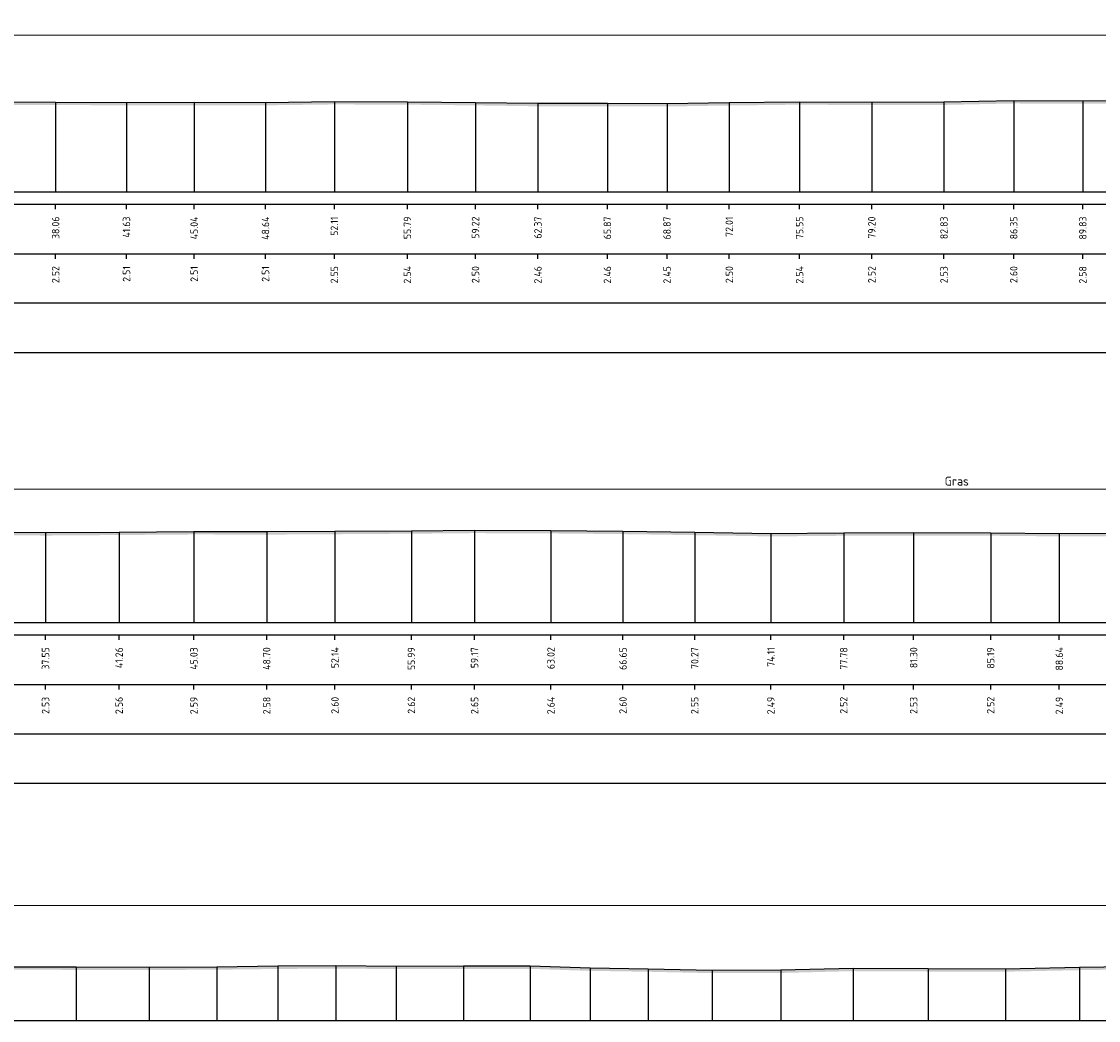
# Model space of a CAD drawing. Header units: metres. Extents: x 142544 to 148970, y 416231 to 417745.
# Tile 5 of 12: x 148749 to 148803, y 417604 to 417654. Entities that reach past the tile are written whole.
import ezdxf
from ezdxf.enums import TextEntityAlignment as Align

# ---------------------------------------------------------------- set-up
doc = ezdxf.new("R2010")
doc.units = ezdxf.units.M
doc.header["$PDMODE"] = 35
doc.header["$PDSIZE"] = 0.075
doc.layers.add('X-ME-AL-PROFIEL_HUIDIG MAAIVELD-GD', color=8, linetype='Continuous', lineweight=0)
doc.layers.add('X-XX-AL-DETAIL1-M', color=7, linetype='Continuous', lineweight=18)
doc.layers.add('X-ME-AL-PROFIEL_MAAIVELD-GD', color=8, linetype='Continuous')
doc.layers.add('X-ME-AL-PROFIELRASTER-S', color=7, linetype='Continuous')
doc.styles.add('NLCS-ISO-ANNOTATIEF-T18', font='NLCS-ISO.ttf', dxfattribs={"height": 1.8})
doc.styles.add('NLCS-ISO-ANNOTATIVE-T18', font='NLCS-ISO.ttf', dxfattribs={"height": 1.8})
doc.dimstyles.new('NLCS-ANNOTATIEF-T18-PIJL_L2_H0', dxfattribs={"dimtxt": 2.5, "dimasz": 1.8, "dimexe": 2, "dimexo": 2, "dimgap": 0.7, "dimtad": 1, "dimzin": 0, "dimdsep": 46, "dimtxsty": 'NLCS-ISO-ANNOTATIEF-T18', "dimcen": 0, "dimdle": 2, "dimclrd": 256, "dimclre": 256, "dimclrt": 10, "dimaunit": 2, "dimadec": 0, "dimazin": 0, "dimtfac": 1, "dimtdec": 3, "dimtofl": 0, "dimtmove": 0, "dimatfit": 3, "dimfxl": 2, "dimfxlon": 1, "dimtfillclr": 256, "dimtolj": 1, "dimtzin": 0, "dimlwd": -1, "dimlwe": -1, "dimarcsym": 0})

# ---------------------------------------------------------------- blocks, each defined once
blk = doc.blocks.new('SAL-PROFIELRASTER_BALK_EIND1-D')
at = {"color": 0, "linetype": 'ByBlock', "lineweight": -2, "flags": 128}
for points in [[(0, 0), (1, 0)], [(0, -2.5), (1, -2.5)], [(0, -12.5), (1, -12.5)]]:
    blk.add_lwpolyline(points, dxfattribs=at)
blk = doc.blocks.new('SAL-PROFIELRASTER_AANHAAL-D')
at = {"color": 9, "linetype": 'ByBlock', "lineweight": -2, "flags": 128}
blk.add_lwpolyline([(0, 1), (0, 0)], dxfattribs=at)
blk = doc.blocks.new('SAL-PROFIELRASTER_BALK_EIND2-D')
at = {"color": 0, "linetype": 'ByBlock', "lineweight": -2}
blk.add_line((1, -12.5), (0, -12.5), dxfattribs=at)
blk = doc.blocks.new('SAL-PROFIELRASTER_BALK_DATA-D')
at = {"color": 0, "linetype": 'ByBlock', "lineweight": -2}
blk.add_lwpolyline([(0, -3.5), (0, -2.5)], dxfattribs=at)
at = {"color": 0, "linetype": 'ByBlock', "lineweight": -2, "style": 'NLCS-ISO-ANNOTATIVE-T18'}
blk.add_attdef('GETAL', text='', height=1.5, rotation=90, dxfattribs=at).set_placement((0.75, -5), align=Align.RIGHT)
blk = doc.blocks.new('*D28')
at = {"layer": 'Defpoints', "color": 0, "transparency": 16777216}
for p in [(148712.789, 417653.21), (148900.563, 417648.633), (148712.789, 417645.325)]:
    blk.add_point(p, dxfattribs=at)
at = {"layer": 'X-XX-AL-DETAIL1-M', "transparency": 16777216}
for p, q in [((148712.789, 417652.71), (148712.789, 417653.71)), ((148900.113, 417653.21), (148713.239, 417653.21)), ((148900.563, 417652.71), (148900.563, 417653.71))]:
    blk.add_line(p, q, dxfattribs=at)
for points in [[(148713.239, 417653.285), (148713.239, 417653.135), (148712.789, 417653.21)], [(148900.113, 417653.285), (148900.113, 417653.135), (148900.563, 417653.21)]]:
    blk.add_solid(points, dxfattribs=at)
at = {"layer": 'X-XX-AL-DETAIL1-M', "color": 10, "transparency": 16777216, "insert": (148806.676, 417653.61), "char_height": 0.45, "attachment_point": 5, "style": 'NLCS-ISO-ANNOTATIEF-T18'}
blk.add_mtext('\\A1;Gras', dxfattribs=at)
blk = doc.blocks.new('*D31')
at = {"layer": 'Defpoints', "color": 0, "transparency": 16777216}
for p in [(148712.789, 417630.336), (148712.789, 417623.614), (148879.743, 417623.614)]:
    blk.add_point(p, dxfattribs=at)
at = {"layer": 'X-XX-AL-DETAIL1-M', "transparency": 16777216}
for p, q in [((148712.789, 417629.836), (148712.789, 417630.836)), ((148879.743, 417629.836), (148879.743, 417630.836)), ((148879.293, 417630.336), (148713.239, 417630.336))]:
    blk.add_line(p, q, dxfattribs=at)
for points in [[(148713.239, 417630.411), (148713.239, 417630.261), (148712.789, 417630.336)], [(148879.293, 417630.411), (148879.293, 417630.261), (148879.743, 417630.336)]]:
    blk.add_solid(points, dxfattribs=at)
at = {"layer": 'X-XX-AL-DETAIL1-M', "color": 10, "transparency": 16777216, "insert": (148796.266, 417630.736), "char_height": 0.45, "attachment_point": 5, "style": 'NLCS-ISO-ANNOTATIEF-T18'}
blk.add_mtext('\\A1;Gras', dxfattribs=at)
blk = doc.blocks.new('*D34')
at = {"layer": 'Defpoints', "color": 0, "transparency": 16777216}
for p in [(148712.789, 417609.346), (148712.789, 417603.549), (148926.484, 417603.549)]:
    blk.add_point(p, dxfattribs=at)
at = {"layer": 'X-XX-AL-DETAIL1-M', "transparency": 16777216}
for p, q in [((148712.789, 417608.846), (148712.789, 417609.846)), ((148926.484, 417608.846), (148926.484, 417609.846)), ((148926.034, 417609.346), (148713.239, 417609.346))]:
    blk.add_line(p, q, dxfattribs=at)
for points in [[(148713.239, 417609.421), (148713.239, 417609.271), (148712.789, 417609.346)], [(148926.034, 417609.421), (148926.034, 417609.271), (148926.484, 417609.346)]]:
    blk.add_solid(points, dxfattribs=at)
at = {"layer": 'X-XX-AL-DETAIL1-M', "color": 10, "transparency": 16777216, "insert": (148819.637, 417609.746), "char_height": 0.45, "attachment_point": 5, "style": 'NLCS-ISO-ANNOTATIEF-T18'}
blk.add_mtext('\\A1;Gras', dxfattribs=at)

msp = doc.modelspace()

# ---------------------------------------------------------------- hatches: boundary and pattern name
at = {"layer": 'X-ME-AL-PROFIEL_HUIDIG MAAIVELD-GD'}
h = msp.add_hatch(dxfattribs=at)
h.set_pattern_fill('AGR-MAAIVELD', color=256, scale=0.1, pattern_type=2)
h.set_pattern_definition([(45, (0, 49.6302), (-0.5000001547, 0.5000001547), []), (45, (-0.0714, 49.7016), (0, 1.0000003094), [0.707107, -0.707107]), (45, (-0.14286, 49.77306), (0, 1.0000003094), [0.707107, -0.707107]), (45, (-0.2153, 49.8455), (0, 1.0000003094), [0.707107, -0.707107]), (45, (-0.2857, 49.9159), (0, 1.0000003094), [0.707107, -0.707107]), (45, (-0.35714, 49.98734), (0, 1.0000003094), [0.707107, -0.707107]), (45, (-0.4286, 50.0588), (0, 1.0000003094), [0.707107, -0.707107]), (315, (0, 49.6302), (0.5000001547, 0.5000001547), []), (315, (0.0714, 49.7016), (1.0000003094, -3e-16), [0.707107, -0.707107]), (315, (0.14286, 49.77306), (1.0000003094, -3e-16), [0.707107, -0.707107]), (315, (0.2153, 49.8455), (1.0000003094, -3e-16), [0.707107, -0.707107]), (315, (0.2857, 49.9159), (1.0000003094, -3e-16), [0.707107, -0.707107]), (315, (0.35714, 49.98734), (1.0000003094, -3e-16), [0.707107, -0.707107]), (315, (0.4286, 50.0588), (1.0000003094, -3e-16), [0.707107, -0.707107])])
h.paths.add_polyline_path([(148926.476, 417645.663), (148925.035, 417646.113), (148922.772, 417647.099), (148921.46, 417647.2), (148919.81, 417647.225), (148918.136, 417647.3), (148916.181, 417647.57), (148914.672, 417647.576), (148913.342, 417647.526), (148909.883, 417647.734), (148907.442, 417647.9), (148905.341, 417648.035), (148902.814, 417648.301), (148900.563, 417648.633), (148900.113, 417649.204), (148898.545, 417649.748), (148895.502, 417649.908), (148892.946, 417650.314), (148890.681, 417650.723), (148887.988, 417651.28), (148885.83, 417651.396), (148883.256, 417651.316), (148880.371, 417650.752), (148878.053, 417650.403), (148875.687, 417650.178), (148872.679, 417649.992), (148869.465, 417649.962), (148866.572, 417649.959), (148862.924, 417649.948), (148859.779, 417649.927), (148856.158, 417649.869), (148852.925, 417649.916), (148849.485, 417649.961), (148846.015, 417649.896), (148842.45, 417649.947), (148838.913, 417649.927), (148835.443, 417649.913), (148831.875, 417649.946), (148828.309, 417649.894), (148824.724, 417649.992), (148821.208, 417649.92), (148817.98, 417649.887), (148814.809, 417649.786), (148811.991, 417649.853), (148809.123, 417649.919), (148805.737, 417649.935), (148802.618, 417649.909), (148799.138, 417649.925), (148795.622, 417649.853), (148791.984, 417649.843), (148788.343, 417649.865), (148784.8, 417649.823), (148781.662, 417649.773), (148778.659, 417649.782), (148775.155, 417649.782), (148772.01, 417649.829), (148768.579, 417649.863), (148764.896, 417649.877), (148761.426, 417649.832), (148757.83, 417649.836), (148754.42, 417649.832), (148750.848, 417649.847), (148747.412, 417649.856), (148744.001, 417649.823), (148740.886, 417649.828), (148737.756, 417649.816), (148735.14, 417649.831), (148731.432, 417649.823), (148728.323, 417649.86), (148725.372, 417649.925), (148722.8, 417650.035), (148720.019, 417650.387), (148717.762, 417650.724), (148714.839, 417651.189), (148712.789, 417651.334), (148712.789, 417651.184), (148714.839, 417651.039), (148717.762, 417650.574), (148720.019, 417650.237), (148722.8, 417649.885), (148725.372, 417649.775), (148728.323, 417649.71), (148731.432, 417649.673), (148735.14, 417649.681), (148737.756, 417649.666), (148740.886, 417649.678), (148744.001, 417649.673), (148747.412, 417649.706), (148750.848, 417649.697), (148754.42, 417649.682), (148757.83, 417649.686), (148761.426, 417649.682), (148764.896, 417649.727), (148768.579, 417649.713), (148772.01, 417649.679), (148775.155, 417649.632), (148778.659, 417649.632), (148781.662, 417649.623), (148784.8, 417649.673), (148788.343, 417649.715), (148791.984, 417649.693), (148795.622, 417649.703), (148799.138, 417649.775), (148802.618, 417649.759), (148805.737, 417649.785), (148809.123, 417649.769), (148811.991, 417649.703), (148814.809, 417649.636), (148817.98, 417649.737), (148821.208, 417649.77), (148824.724, 417649.842), (148828.309, 417649.744), (148831.875, 417649.796), (148835.443, 417649.763), (148838.913, 417649.777), (148842.45, 417649.797), (148846.015, 417649.746), (148849.485, 417649.811), (148852.925, 417649.766), (148856.158, 417649.719), (148859.779, 417649.777), (148862.924, 417649.798), (148866.572, 417649.809), (148869.465, 417649.812), (148872.679, 417649.842), (148875.687, 417650.028), (148878.053, 417650.253), (148880.371, 417650.602), (148883.256, 417651.166), (148885.83, 417651.246), (148887.988, 417651.13), (148890.681, 417650.573), (148892.946, 417650.164), (148895.502, 417649.758), (148898.545, 417649.598), (148900.113, 417649.054), (148900.563, 417648.483), (148902.814, 417648.151), (148905.341, 417647.885), (148907.442, 417647.75), (148909.883, 417647.584), (148913.342, 417647.376), (148914.672, 417647.426), (148916.181, 417647.42), (148918.136, 417647.15), (148919.81, 417647.075), (148921.46, 417647.05), (148922.772, 417646.949), (148925.035, 417645.963), (148926.476, 417645.513)])
h = msp.add_hatch(dxfattribs=at)
h.set_pattern_fill('AGR-MAAIVELD', color=256, scale=0.1, pattern_type=2)
h.set_pattern_definition([(45, (0, 67.27346), (-0.5000001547, 0.5000001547), []), (45, (-0.0714, 67.3449), (0, 1.0000003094), [0.707107, -0.707107]), (45, (-0.14286, 67.4163), (0, 1.0000003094), [0.707107, -0.707107]), (45, (-0.2153, 67.48875), (0, 1.0000003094), [0.707107, -0.707107]), (45, (-0.2857, 67.5592), (0, 1.0000003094), [0.707107, -0.707107]), (45, (-0.35714, 67.6306), (0, 1.0000003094), [0.707107, -0.707107]), (45, (-0.4286, 67.702), (0, 1.0000003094), [0.707107, -0.707107]), (315, (0, 67.27346), (0.5000001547, 0.5000001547), []), (315, (0.0714, 67.3449), (1.0000003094, -3e-16), [0.707107, -0.707107]), (315, (0.14286, 67.4163), (1.0000003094, -3e-16), [0.707107, -0.707107]), (315, (0.2153, 67.48875), (1.0000003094, -3e-16), [0.707107, -0.707107]), (315, (0.2857, 67.5592), (1.0000003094, -3e-16), [0.707107, -0.707107]), (315, (0.35714, 67.6306), (1.0000003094, -3e-16), [0.707107, -0.707107]), (315, (0.4286, 67.702), (1.0000003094, -3e-16), [0.707107, -0.707107])])
h.paths.add_polyline_path([(148901.029, 417624.065), (148899.253, 417624.823), (148897.418, 417625.291), (148895.498, 417625.485), (148894.411, 417625.59), (148893.428, 417625.638), (148891.36, 417625.741), (148889.35, 417625.781), (148887.687, 417625.893), (148884.436, 417626.056), (148882.19, 417626.172), (148879.743, 417626.382), (148877.918, 417626.575), (148875.592, 417626.825), (148872.883, 417627.101), (148872.299, 417627.812), (148869.996, 417627.781), (148867.027, 417627.792), (148864.542, 417627.93), (148861.464, 417628.042), (148857.892, 417628.074), (148854.461, 417628.093), (148851.142, 417628.068), (148847.495, 417628.049), (148843.912, 417628.038), (148840.511, 417628.052), (148837.071, 417628.079), (148833.525, 417628.078), (148830.033, 417627.985), (148826.766, 417627.961), (148823.561, 417627.96), (148819.865, 417628.023), (148816.302, 417628.087), (148812.553, 417628.072), (148808.852, 417628.049), (148805.218, 417628.113), (148801.433, 417628.102), (148797.975, 417628.134), (148794.092, 417628.141), (148790.568, 417628.133), (148786.898, 417628.101), (148783.059, 417628.164), (148779.444, 417628.216), (148775.811, 417628.251), (148771.962, 417628.266), (148768.781, 417628.238), (148764.928, 417628.211), (148761.489, 417628.191), (148757.817, 417628.199), (148754.049, 417628.17), (148750.339, 417628.144), (148746.702, 417628.175), (148743.147, 417628.194), (148739.448, 417628.266), (148735.517, 417628.308), (148731.763, 417628.313), (148728.127, 417628.315), (148725.008, 417628.389), (148721.244, 417628.568), (148718.027, 417628.803), (148715.202, 417629.134), (148712.789, 417629.309), (148712.789, 417629.159), (148715.202, 417628.984), (148718.027, 417628.653), (148721.244, 417628.418), (148725.008, 417628.239), (148728.127, 417628.165), (148731.763, 417628.163), (148735.517, 417628.158), (148739.448, 417628.116), (148743.147, 417628.044), (148746.702, 417628.025), (148750.339, 417627.994), (148754.049, 417628.02), (148757.817, 417628.049), (148761.489, 417628.041), (148764.928, 417628.061), (148768.781, 417628.088), (148771.962, 417628.116), (148775.811, 417628.101), (148779.444, 417628.066), (148783.059, 417628.014), (148786.898, 417627.951), (148790.568, 417627.983), (148794.092, 417627.991), (148797.975, 417627.984), (148801.433, 417627.952), (148805.218, 417627.963), (148808.852, 417627.899), (148812.553, 417627.922), (148816.302, 417627.937), (148819.865, 417627.873), (148823.561, 417627.81), (148826.766, 417627.811), (148830.033, 417627.835), (148833.525, 417627.928), (148837.071, 417627.929), (148840.511, 417627.902), (148843.912, 417627.888), (148847.495, 417627.899), (148851.142, 417627.918), (148854.461, 417627.943), (148857.892, 417627.924), (148861.464, 417627.892), (148864.542, 417627.78), (148867.027, 417627.642), (148869.996, 417627.631), (148872.299, 417627.662), (148872.883, 417626.951), (148875.592, 417626.675), (148877.918, 417626.425), (148879.743, 417626.232), (148882.19, 417626.022), (148884.436, 417625.906), (148887.687, 417625.743), (148889.35, 417625.631), (148891.36, 417625.591), (148893.428, 417625.488), (148894.411, 417625.44), (148895.498, 417625.335), (148897.418, 417625.141), (148899.253, 417624.673), (148901.029, 417623.915)])
h = msp.add_hatch(dxfattribs=at)
h.set_pattern_fill('AGR-MAAIVELD', color=256, scale=0.1, pattern_type=2)
h.set_pattern_definition([(45, (0, 79.98554), (-0.5000001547, 0.5000001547), []), (45, (-0.0714, 80.057), (0, 1.0000003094), [0.707107, -0.707107]), (45, (-0.14286, 80.1284), (0, 1.0000003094), [0.707107, -0.707107]), (45, (-0.2153, 80.2008), (0, 1.0000003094), [0.707107, -0.707107]), (45, (-0.2857, 80.27125), (0, 1.0000003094), [0.707107, -0.707107]), (45, (-0.35714, 80.3427), (0, 1.0000003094), [0.707107, -0.707107]), (45, (-0.4286, 80.4141), (0, 1.0000003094), [0.707107, -0.707107]), (315, (0, 79.98554), (0.5000001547, 0.5000001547), []), (315, (0.0714, 80.057), (1.0000003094, -3e-16), [0.707107, -0.707107]), (315, (0.14286, 80.1284), (1.0000003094, -3e-16), [0.707107, -0.707107]), (315, (0.2153, 80.2008), (1.0000003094, -3e-16), [0.707107, -0.707107]), (315, (0.2857, 80.27125), (1.0000003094, -3e-16), [0.707107, -0.707107]), (315, (0.35714, 80.3427), (1.0000003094, -3e-16), [0.707107, -0.707107]), (315, (0.4286, 80.4141), (1.0000003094, -3e-16), [0.707107, -0.707107])])
h.paths.add_polyline_path([(148926.484, 417606.101), (148923.541, 417606.142), (148920.004, 417606.157), (148916.948, 417606.196), (148913.789, 417606.158), (148909.719, 417606.218), (148906.144, 417606.242), (148902.998, 417606.334), (148900.033, 417606.334), (148896.95, 417606.402), (148893.28, 417606.499), (148889.406, 417606.568), (148885.689, 417606.557), (148881.816, 417606.478), (148878.729, 417606.449), (148875.638, 417606.389), (148872.919, 417606.268), (148869.813, 417606.16), (148866.958, 417606.091), (148863.759, 417606.041), (148860.376, 417606.023), (148857.518, 417605.988), (148854.415, 417605.964), (148850.831, 417605.962), (148847.302, 417605.964), (148843.829, 417605.955), (148840.244, 417605.951), (148836.927, 417606.023), (148833.543, 417606.039), (148829.943, 417606.145), (148826.517, 417606.273), (148822.903, 417606.47), (148819.557, 417606.551), (148816.053, 417606.494), (148813.001, 417606.43), (148809.486, 417606.338), (148806.148, 417606.288), (148802.449, 417606.236), (148798.729, 417606.158), (148794.82, 417606.167), (148791.044, 417606.185), (148787.407, 417606.095), (148783.939, 417606.084), (148780.711, 417606.155), (148777.783, 417606.2), (148774.767, 417606.302), (148771.41, 417606.298), (148768.02, 417606.289), (148764.964, 417606.316), (148762.045, 417606.295), (148758.977, 417606.259), (148755.56, 417606.243), (148751.891, 417606.249), (148748.486, 417606.261), (148745.234, 417606.261), (148742.22, 417606.331), (148739.167, 417606.306), (148736.823, 417606.362), (148733.889, 417606.388), (148730.319, 417606.367), (148727.148, 417606.348), (148724.258, 417606.316), (148721.181, 417606.265), (148717.551, 417606.213), (148716.084, 417606.179), (148712.789, 417606.117), (148712.789, 417605.967), (148716.084, 417606.029), (148717.551, 417606.063), (148721.181, 417606.115), (148724.258, 417606.166), (148727.148, 417606.198), (148730.319, 417606.217), (148733.889, 417606.238), (148736.823, 417606.212), (148739.167, 417606.156), (148742.22, 417606.181), (148745.234, 417606.111), (148748.486, 417606.111), (148751.891, 417606.099), (148755.56, 417606.093), (148758.977, 417606.109), (148762.045, 417606.145), (148764.964, 417606.166), (148768.02, 417606.139), (148771.41, 417606.148), (148774.767, 417606.152), (148777.783, 417606.05), (148780.711, 417606.005), (148783.939, 417605.934), (148787.407, 417605.945), (148791.044, 417606.035), (148794.82, 417606.017), (148798.729, 417606.008), (148802.449, 417606.086), (148806.148, 417606.138), (148809.486, 417606.188), (148813.001, 417606.28), (148816.053, 417606.344), (148819.557, 417606.401), (148822.903, 417606.32), (148826.517, 417606.123), (148829.943, 417605.995), (148833.543, 417605.889), (148836.927, 417605.873), (148840.244, 417605.801), (148843.829, 417605.805), (148847.302, 417605.814), (148850.831, 417605.812), (148854.415, 417605.814), (148857.518, 417605.838), (148860.376, 417605.873), (148863.759, 417605.891), (148866.958, 417605.941), (148869.813, 417606.01), (148872.919, 417606.118), (148875.638, 417606.239), (148878.729, 417606.299), (148881.816, 417606.328), (148885.689, 417606.407), (148889.406, 417606.418), (148893.28, 417606.349), (148896.95, 417606.252), (148900.033, 417606.184), (148902.998, 417606.184), (148906.144, 417606.092), (148909.719, 417606.068), (148913.789, 417606.008), (148916.948, 417606.046), (148920.004, 417606.007), (148923.541, 417605.992), (148926.484, 417605.951)])

# ---------------------------------------------------------------- linework, layer by layer
at = {"layer": 'X-ME-AL-PROFIEL_MAAIVELD-GD'}
for points in [[(148747.412, 417649.856), (148750.848, 417649.847), (148754.42, 417649.832), (148757.83, 417649.836), (148761.426, 417649.832), (148764.896, 417649.877), (148768.579, 417649.863), (148772.01, 417649.829), (148775.155, 417649.782), (148778.659, 417649.782), (148781.662, 417649.773), (148784.8, 417649.823), (148788.343, 417649.865), (148791.984, 417649.843), (148795.622, 417649.853), (148799.138, 417649.925), (148802.618, 417649.909), (148805.737, 417649.935)], [(148746.702, 417628.175), (148750.339, 417628.144), (148754.049, 417628.17), (148757.817, 417628.199), (148761.489, 417628.191), (148764.928, 417628.211), (148768.781, 417628.238), (148771.962, 417628.266), (148775.811, 417628.251), (148779.444, 417628.216), (148783.059, 417628.164), (148786.898, 417628.101), (148790.568, 417628.133), (148794.092, 417628.141), (148797.975, 417628.134), (148801.433, 417628.102), (148805.218, 417628.113)], [(148748.486, 417606.261), (148751.891, 417606.249), (148755.56, 417606.243), (148758.977, 417606.259), (148762.045, 417606.295), (148764.964, 417606.316), (148768.02, 417606.289), (148771.41, 417606.298), (148774.767, 417606.302), (148777.783, 417606.2), (148780.711, 417606.155), (148783.939, 417606.084), (148787.407, 417606.095), (148791.044, 417606.185), (148794.82, 417606.167), (148798.729, 417606.158), (148802.449, 417606.236), (148806.148, 417606.288)]]:
    msp.add_lwpolyline(points, dxfattribs=at)

# ---------------------------------------------------------------- block references
at = {"layer": 'X-ME-AL-PROFIELRASTER-S'}
for p, yscale in [((148750.848, 417645.325), 4.522), ((148754.42, 417645.325), 4.507), ((148757.83, 417645.325), 4.511), ((148761.426, 417645.325), 4.507), ((148764.896, 417645.325), 4.552), ((148768.579, 417645.325), 4.538), ((148772.01, 417645.325), 4.504), ((148775.155, 417645.325), 4.457), ((148778.659, 417645.325), 4.457), ((148781.662, 417645.325), 4.448), ((148784.8, 417645.325), 4.498), ((148788.343, 417645.325), 4.54), ((148791.984, 417645.325), 4.518), ((148795.622, 417645.325), 4.528), ((148799.138, 417645.325), 4.6), ((148802.618, 417645.325), 4.584), ((148768.781, 417623.614), 4.624000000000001), ((148771.962, 417623.614), 4.652), ((148775.811, 417623.614), 4.637), ((148750.339, 417623.614), 4.529999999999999), ((148754.049, 417623.614), 4.556), ((148757.817, 417623.614), 4.585), ((148761.489, 417623.614), 4.577), ((148764.928, 417623.614), 4.597), ((148779.444, 417623.614), 4.602), ((148783.059, 417623.614), 4.55), ((148786.898, 417623.614), 4.487), ((148790.568, 417623.614), 4.519), ((148794.092, 417623.614), 4.527), ((148797.975, 417623.614), 4.52), ((148801.433, 417623.614), 4.488), ((148751.891, 417603.549), 2.7), ((148755.56, 417603.549), 2.694), ((148758.977, 417603.549), 2.71), ((148762.045, 417603.549), 2.746), ((148764.964, 417603.549), 2.767), ((148768.02, 417603.549), 2.74), ((148771.41, 417603.549), 2.749), ((148774.767, 417603.549), 2.753), ((148777.783, 417603.549), 2.651), ((148780.711, 417603.549), 2.606), ((148783.939, 417603.549), 2.535), ((148787.407, 417603.549), 2.546), ((148791.044, 417603.549), 2.636), ((148794.82, 417603.549), 2.618), ((148798.729, 417603.549), 2.609), ((148802.449, 417603.549), 2.687)]:
    msp.add_blockref('SAL-PROFIELRASTER_AANHAAL-D', p, dxfattribs=dict(at, yscale=yscale))
at = {"layer": 'X-ME-AL-PROFIELRASTER-S', "yscale": 0.25}
for name, p, xscale, zscale in [('SAL-PROFIELRASTER_BALK_EIND1-D', (148712.789, 417645.325), 215, 201.1779149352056), ('SAL-PROFIELRASTER_BALK_EIND2-D', (148712.789, 417642.825), 215, 201.1779149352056), ('SAL-PROFIELRASTER_BALK_EIND2-D', (148712.789, 417640.325), 215, 22.11504411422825), ('SAL-PROFIELRASTER_BALK_EIND1-D', (148712.789, 417623.614), 189, 177.1863062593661), ('SAL-PROFIELRASTER_BALK_EIND2-D', (148712.789, 417621.114), 189, 177.1863062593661), ('SAL-PROFIELRASTER_BALK_EIND2-D', (148712.789, 417618.614), 189, 22.7713179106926), ('SAL-PROFIELRASTER_BALK_EIND1-D', (148712.789, 417603.549), 214.3205397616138, 214.3205397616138)]:
    msp.add_blockref(name, p, dxfattribs=dict(at, xscale=xscale, zscale=zscale))
at = {"layer": 'X-ME-AL-PROFIELRASTER-S', "xscale": 0.25, "yscale": 0.25, "zscale": 0.25}
for p, values in [((148750.848, 417645.325), {'GETAL': '38.06'}), ((148754.42, 417645.325), {'GETAL': '41.63'}), ((148757.83, 417645.325), {'GETAL': '45.04'}), ((148761.426, 417645.325), {'GETAL': '48.64'}), ((148764.896, 417645.325), {'GETAL': '52.11'}), ((148768.579, 417645.325), {'GETAL': '55.79'}), ((148772.01, 417645.325), {'GETAL': '59.22'}), ((148775.155, 417645.325), {'GETAL': '62.37'}), ((148778.659, 417645.325), {'GETAL': '65.87'}), ((148781.662, 417645.325), {'GETAL': '68.87'}), ((148784.8, 417645.325), {'GETAL': '72.01'}), ((148788.343, 417645.325), {'GETAL': '75.55'}), ((148791.984, 417645.325), {'GETAL': '79.20'}), ((148795.622, 417645.325), {'GETAL': '82.83'}), ((148799.138, 417645.325), {'GETAL': '86.35'}), ((148802.618, 417645.325), {'GETAL': '89.83'}), ((148750.848, 417642.825), {'GETAL': '2.52'}), ((148754.42, 417642.825), {'GETAL': '2.51'}), ((148757.83, 417642.825), {'GETAL': '2.51'}), ((148761.426, 417642.825), {'GETAL': '2.51'}), ((148764.896, 417642.825), {'GETAL': '2.55'}), ((148768.579, 417642.825), {'GETAL': '2.54'}), ((148772.01, 417642.825), {'GETAL': '2.50'}), ((148775.155, 417642.825), {'GETAL': '2.46'}), ((148778.659, 417642.825), {'GETAL': '2.46'}), ((148781.662, 417642.825), {'GETAL': '2.45'}), ((148784.8, 417642.825), {'GETAL': '2.50'}), ((148788.343, 417642.825), {'GETAL': '2.54'}), ((148791.984, 417642.825), {'GETAL': '2.52'}), ((148795.622, 417642.825), {'GETAL': '2.53'}), ((148799.138, 417642.825), {'GETAL': '2.60'}), ((148802.618, 417642.825), {'GETAL': '2.58'}), ((148750.339, 417623.614), {'GETAL': '37.55'}), ((148754.049, 417623.614), {'GETAL': '41.26'}), ((148757.817, 417623.614), {'GETAL': '45.03'}), ((148761.489, 417623.614), {'GETAL': '48.70'}), ((148764.928, 417623.614), {'GETAL': '52.14'}), ((148768.781, 417623.614), {'GETAL': '55.99'}), ((148771.962, 417623.614), {'GETAL': '59.17'}), ((148775.811, 417623.614), {'GETAL': '63.02'}), ((148779.444, 417623.614), {'GETAL': '66.65'}), ((148783.059, 417623.614), {'GETAL': '70.27'}), ((148786.898, 417623.614), {'GETAL': '74.11'}), ((148790.568, 417623.614), {'GETAL': '77.78'}), ((148794.092, 417623.614), {'GETAL': '81.30'}), ((148797.975, 417623.614), {'GETAL': '85.19'}), ((148801.433, 417623.614), {'GETAL': '88.64'}), ((148750.339, 417621.114), {'GETAL': '2.53'}), ((148754.049, 417621.114), {'GETAL': '2.56'}), ((148757.817, 417621.114), {'GETAL': '2.59'}), ((148761.489, 417621.114), {'GETAL': '2.58'}), ((148764.928, 417621.114), {'GETAL': '2.60'}), ((148768.781, 417621.114), {'GETAL': '2.62'}), ((148771.962, 417621.114), {'GETAL': '2.65'}), ((148775.811, 417621.114), {'GETAL': '2.64'}), ((148779.444, 417621.114), {'GETAL': '2.60'}), ((148783.059, 417621.114), {'GETAL': '2.55'}), ((148786.898, 417621.114), {'GETAL': '2.49'}), ((148790.568, 417621.114), {'GETAL': '2.52'}), ((148794.092, 417621.114), {'GETAL': '2.53'}), ((148797.975, 417621.114), {'GETAL': '2.52'}), ((148801.433, 417621.114), {'GETAL': '2.49'})]:
    msp.add_blockref('SAL-PROFIELRASTER_BALK_DATA-D', p, dxfattribs=at).add_auto_attribs(values)

# ---------------------------------------------------------------- dimensions: what is measured, and where the dimension line sits
at = {"layer": 'X-XX-AL-DETAIL1-M'}
for base, p1, p2, picture, middle in [((148712.789, 417653.21), (148900.563, 417648.633), (148712.789, 417645.325), '*D28', (148806.676, 417653.21)), ((148712.789, 417630.336), (148879.743, 417623.614), (148712.789, 417623.614), '*D31', (148796.266, 417630.336)), ((148712.789, 417609.346), (148926.484, 417603.549), (148712.789, 417603.549), '*D34', (148819.637, 417609.346))]:
    dim = msp.add_linear_dim(base=base, p1=p1, p2=p2, text='Gras', dimstyle='NLCS-ANNOTATIEF-T18-PIJL_L2_H0', dxfattribs=at)
    dim.commit()
    dim.dimension.update_dxf_attribs({"geometry": picture, "text_midpoint": middle, "dimtype": 160})

doc.saveas('drawing.dxf')
